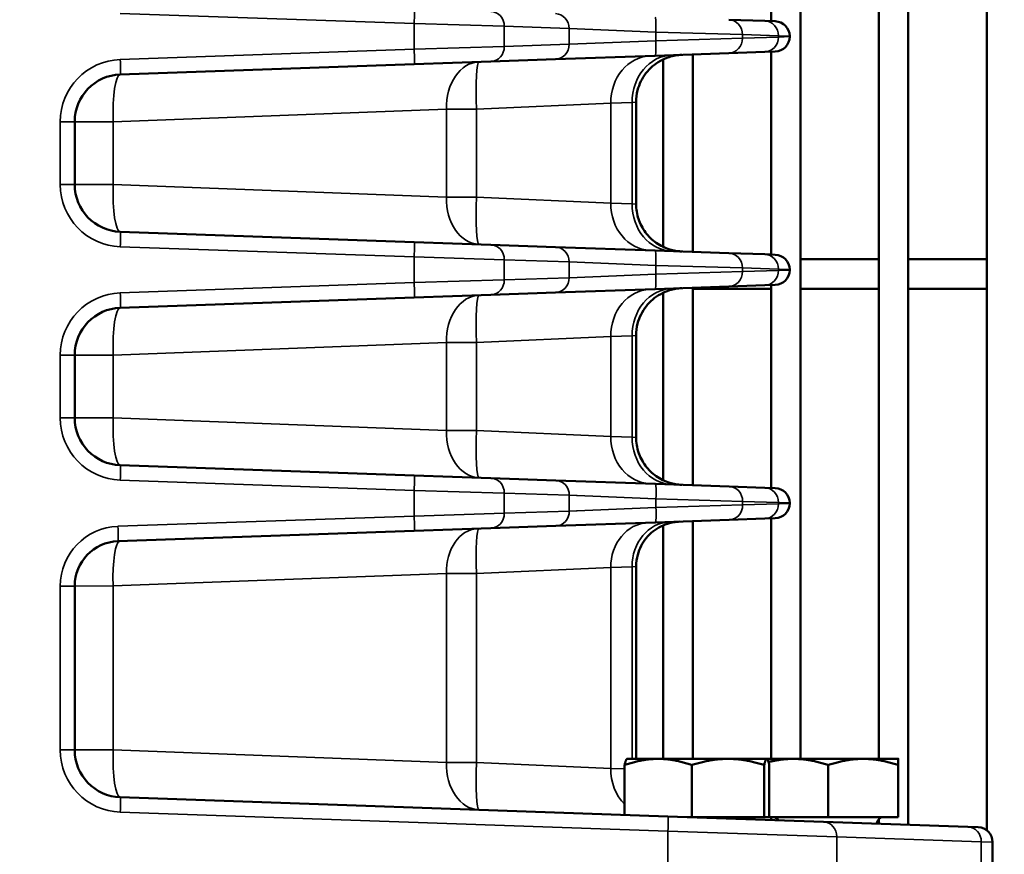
# Model space of a CAD drawing. Header units: inches. Extents: x 1 to 237, y 4 to 150.
# Tile 69 of 237: x 73.99 to 77.95, y 117.23 to 120.58. Entities that reach past the tile are written whole.
import ezdxf

# ---------------------------------------------------------------- set-up
doc = ezdxf.new("R2010")
doc.units = ezdxf.units.IN
doc.header["$LTSCALE"] = 7
doc.header["$MEASUREMENT"] = 0
for name, color, linetype, lineweight in [('Dimension (ANSI)', 7, 'Continuous', 25), ('Visible (ANSI)', 7, 'Continuous', 50), ('Visible Narrow (ANSI)', 7, 'Continuous', 35)]:
    doc.layers.add(name, color=color, linetype=linetype, lineweight=lineweight)
doc.styles.add('Dimension Text', font='tahoma.ttf')
doc.dimstyles.new('Dual Dimension', dxfattribs={"dimscale": 7, "dimtxt": 0.12, "dimasz": 0.098425, "dimexe": 0.125, "dimexo": 0.0625, "dimgap": 0.031496, "dimtad": 0, "dimtih": 1, "dimtoh": 1, "dimrnd": 1e-08, "dimzin": 4, "dimdsep": 46, "dimtxsty": 'Dimension Text', "dimcen": 0.09, "dimdle": 0.393701, "dimclrd": 256, "dimclre": 256, "dimclrt": 256, "dimadec": 0, "dimazin": 1, "dimtfac": 1, "dimtofl": 0, "dimtmove": 0, "dimatfit": 3, "dimfxl": 1, "dimtolj": 1, "dimtzin": 4, "dimlwd": -1, "dimlwe": -1, "dimarcsym": 0})

# ---------------------------------------------------------------- blocks, each defined once
blk = doc.blocks.new('*D10')
at = {"layer": 'Defpoints', "color": 0, "transparency": 16777216}
for p in [(20.6089, 136.146), (20.6089, 123.4689), (99.1107, 113.146)]:
    blk.add_point(p, dxfattribs=at)
at = {"layer": 'Dimension (ANSI)', "transparency": 16777216}
for p, q in [((20.6089, 123.9064), (20.6089, 137.021)), ((99.1107, 113.5835), (99.1107, 137.021)), ((21.2979, 136.146), (55.6692, 136.146)), ((98.4217, 136.146), (64.0504, 136.146))]:
    blk.add_line(p, q, dxfattribs=at)
for points in [[(21.2979, 136.2609), (21.2979, 136.0312), (20.6089, 136.146)], [(98.4217, 136.2609), (98.4217, 136.0312), (99.1107, 136.146)]]:
    blk.add_solid(points, dxfattribs=at)
at = {"layer": 'Dimension (ANSI)', "transparency": 16777216, "insert": (59.8598, 136.146), "char_height": 0.84, "attachment_point": 5, "style": 'Dimension Text'}
blk.add_mtext('\\A1;{\\H3.0x;(}\\S78.50^ 1993.9 mm;{\\H3.0x;)}', dxfattribs=at)

msp = doc.modelspace()

# ---------------------------------------------------------------- linework, layer by layer
at = {"layer": 'Visible (ANSI)'}
for p, q in [((77.1294, 123.5279), (77.1294, 117.6128)), ((77.4444, 123.5279), (77.4444, 117.6128)), ((77.5625, 123.5279), (77.5625, 117.3479)), ((77.8775, 123.5279), (77.8775, 117.3257)), ((77.0113, 121.3909), (77.0113, 120.5762)), ((76.9866, 120.577), (76.842, 120.5821)), ((76.9866, 120.577), (77.0282, 120.5756)), ((76.2593, 120.544), (76.2593, 120.544)), ((77.0861, 120.514), (77.0861, 120.5156)), ((76.2593, 120.4856), (76.2593, 120.4856)), ((76.842, 120.4475), (76.9866, 120.4526)), ((77.0282, 120.454), (76.9866, 120.4526)), ((77.0113, 120.4534), (77.0113, 119.6387)), ((75.8853, 120.4141), (75.5777, 120.4034)), ((75.8853, 120.4141), (76.1457, 120.4232)), ((76.1457, 120.4232), (76.5461, 120.4372)), ((76.842, 120.4475), (76.5461, 120.4372)), ((76.5783, 120.4228), (76.5783, 119.6693)), ((76.6964, 120.4424), (76.6964, 119.6497)), ((74.397, 120.3621), (75.5777, 120.4034)), ((76.1452, 120.2367), (76.1452, 120.2367)), ((76.2633, 120.2419), (76.2633, 120.2419)), ((76.2716, 120.2423), (76.2716, 120.2423)), ((76.4691, 120.251), (76.4691, 119.8411)), ((74.2136, 119.9198), (74.2136, 120.1723)), ((75.0469, 119.8943), (75.0469, 119.8943)), ((76.1452, 119.8554), (76.1452, 119.8554)), ((76.2633, 119.8501), (76.2633, 119.8501)), ((76.2716, 119.8498), (76.2716, 119.8498)), ((75.5777, 119.6887), (74.397, 119.73)), ((75.5777, 119.6887), (75.8853, 119.678)), ((76.1457, 119.6689), (75.8853, 119.678)), ((76.5461, 119.6549), (76.1457, 119.6689)), ((76.5461, 119.6549), (76.842, 119.6446)), ((76.9866, 119.6395), (76.842, 119.6446)), ((76.9866, 119.6395), (77.0282, 119.6381)), ((77.1294, 119.6195), (77.4444, 119.6195)), ((77.5625, 119.6195), (77.8775, 119.6195)), ((76.2593, 119.6065), (76.2593, 119.6065)), ((76.2593, 119.5481), (76.2593, 119.5481)), ((77.0861, 119.5765), (77.0861, 119.5781)), ((76.842, 119.51), (76.5461, 119.4997)), ((76.6964, 119.5049), (76.6964, 118.7122)), ((76.6964, 119.5014), (77.0113, 119.5014)), ((76.842, 119.51), (76.9866, 119.5151)), ((77.0282, 119.5165), (76.9866, 119.5151)), ((77.0113, 119.5159), (77.0113, 118.7012)), ((77.1294, 119.5014), (77.4444, 119.5014)), ((77.5625, 119.5014), (77.8775, 119.5014)), ((74.397, 119.4246), (75.5777, 119.4659)), ((75.8853, 119.4766), (75.5777, 119.4659)), ((75.8853, 119.4766), (76.1457, 119.4857)), ((76.1457, 119.4857), (76.5461, 119.4997)), ((76.5783, 119.4853), (76.5783, 118.7318)), ((76.2633, 119.3044), (76.2633, 119.3044)), ((76.2716, 119.3048), (76.2716, 119.3048)), ((76.4691, 119.3135), (76.4691, 118.9036)), ((76.1452, 119.2992), (76.1452, 119.2992)), ((74.2136, 118.9823), (74.2136, 119.2348)), ((75.0469, 118.9568), (75.0469, 118.9568)), ((76.1452, 118.9179), (76.1452, 118.9179)), ((76.2633, 118.9126), (76.2633, 118.9126)), ((76.2716, 118.9123), (76.2716, 118.9123)), ((75.5777, 118.7512), (74.397, 118.7925)), ((75.5777, 118.7512), (75.8853, 118.7405)), ((76.1464, 118.7314), (75.8853, 118.7405)), ((76.5468, 118.7174), (76.1464, 118.7314)), ((76.5468, 118.7174), (76.8427, 118.707)), ((76.9866, 118.702), (76.8427, 118.707)), ((76.9866, 118.702), (77.0282, 118.7006)), ((77.0861, 118.639), (77.0861, 118.6406)), ((76.1464, 118.5482), (76.5468, 118.5622)), ((76.8427, 118.5725), (76.5468, 118.5622)), ((76.6964, 118.5674), (76.6964, 117.6128)), ((76.8427, 118.5725), (76.9866, 118.5776)), ((77.0282, 118.579), (76.9866, 118.5776)), ((77.0113, 118.5784), (77.0113, 117.6128)), ((74.3873, 118.4868), (75.5777, 118.5284)), ((75.8853, 118.5391), (75.5777, 118.5284)), ((75.8853, 118.5391), (76.1464, 118.5482)), ((76.5783, 118.5511), (76.5783, 117.6128)), ((76.1452, 118.3715), (76.1452, 118.3715)), ((76.2633, 118.3767), (76.2633, 118.3767)), ((76.2716, 118.3771), (76.2716, 118.3771)), ((76.4691, 118.3857), (76.4691, 117.6128)), ((74.2136, 117.6483), (74.2136, 118.3069)), ((75.0469, 117.6228), (75.0469, 117.6228)), ((76.4326, 117.6128), (76.432, 117.6124)), ((76.558, 117.6128), (76.4326, 117.6128)), ((76.8384, 117.6128), (76.558, 117.6128)), ((76.994, 117.6128), (76.8384, 117.6128)), ((76.9946, 117.6128), (76.994, 117.6128)), ((77.1006, 117.6128), (76.9946, 117.6128)), ((76.9946, 117.6128), (76.9952, 117.6124)), ((77.3816, 117.6128), (77.1006, 117.6128)), ((77.5221, 117.6128), (77.3816, 117.6128)), ((76.1452, 117.5839), (76.1452, 117.5839)), ((76.2633, 117.5786), (76.2633, 117.5786)), ((76.2716, 117.5782), (76.2716, 117.5782)), ((76.4229, 117.3877), (76.4229, 117.5877)), ((76.6931, 117.3789), (76.6931, 117.5877)), ((76.9838, 117.3789), (76.9838, 117.5877)), ((77.0043, 117.3789), (77.0043, 117.5877)), ((77.2411, 117.3789), (77.2411, 117.5877)), ((77.5221, 117.3789), (77.5221, 117.5877)), ((76.5972, 117.3816), (74.397, 117.4584)), ((76.5972, 117.3816), (77.2215, 117.3598)), ((76.6931, 117.3789), (76.6741, 117.3789)), ((76.8384, 117.3789), (76.6931, 117.3789)), ((76.6964, 117.3789), (76.6964, 117.3789)), ((76.9838, 117.3789), (76.8384, 117.3789)), ((76.994, 117.3789), (76.9838, 117.3789)), ((77.0043, 117.3789), (76.994, 117.3789)), ((77.1006, 117.3789), (77.0043, 117.3789)), ((77.0113, 117.3789), (77.0113, 117.3671)), ((77.2411, 117.3789), (77.1006, 117.3789)), ((77.1294, 117.3789), (77.1294, 117.3789)), ((77.3816, 117.3789), (77.2411, 117.3789)), ((77.5221, 117.3789), (77.3816, 117.3789)), ((77.4444, 117.3789), (77.4444, 117.3789)), ((77.4444, 117.3706), (77.4444, 117.352)), ((77.8016, 117.3395), (77.2215, 117.3598)), ((77.8016, 117.3395), (77.8432, 117.3381)), ((77.9011, 116.8119), (77.9011, 117.2781))]:
    msp.add_line(p, q, dxfattribs=at)
for centre, radius, start, end in [((77.0261, 120.5156), 0.06, 0, 88), ((77.0261, 120.514), 0.06, 272, 0), ((74.4036, 120.1723), 0.19, 92, 180), ((74.4036, 119.9198), 0.19, 180, 268), ((77.0261, 119.5781), 0.06, 0, 88), ((77.0261, 119.5765), 0.06, 272, 0), ((74.4036, 119.2348), 0.19, 92, 180), ((74.4036, 118.9823), 0.19, 180, 268), ((77.0261, 118.6406), 0.06, 0, 88), ((77.0261, 118.639), 0.06, 272, 0), ((74.3936, 118.3069), 0.18, 92, 180), ((74.4036, 117.6483), 0.19, 180, 268), ((76.9376, 117.3489), 0.03, 90, 134.132), ((77.0171, 117.3489), 0.03, 34.9068, 90), ((77.4651, 117.3489), 0.03, 90, 173.4488), ((77.8411, 117.2781), 0.06, 0, 88)]:
    msp.add_arc(centre, radius, start, end, dxfattribs=at)
for points, knots in [([(76.6525, 120.4409), (76.6438, 120.4406), (76.6351, 120.4397), (76.6182, 120.4367), (76.6099, 120.4346), (76.5896, 120.4282), (76.5777, 120.4231), (76.5554, 120.4106), (76.5448, 120.4033), (76.5254, 120.3866), (76.5166, 120.3772), (76.5009, 120.357), (76.4941, 120.3461), (76.4829, 120.3231), (76.4784, 120.311), (76.4712, 120.2832), (76.4691, 120.267), (76.4691, 120.251)], [0, 0, 0, 0, 0.0661902, 0.0661902, 0.1311598, 0.1311598, 0.2284744, 0.2284744, 0.3258202, 0.3258202, 0.4231502, 0.4231502, 0.5204803, 0.5204803, 0.6178092, 0.6178092, 0.7398456, 0.7398456, 0.7398456, 0.7398456]), ([(76.4691, 119.8411), (76.469, 119.8209), (76.4724, 119.8006), (76.485, 119.7623), (76.4946, 119.744), (76.5186, 119.7116), (76.5334, 119.6971), (76.5664, 119.6741), (76.5849, 119.6652), (76.6118, 119.657), (76.6197, 119.6551), (76.6318, 119.653), (76.6359, 119.6525), (76.6421, 119.6518), (76.6442, 119.6517), (76.6473, 119.6514), (76.6483, 119.6514), (76.6499, 119.6513), (76.6504, 119.6513), (76.6512, 119.6512), (76.6514, 119.6512), (76.6518, 119.6512), (76.6519, 119.6512), (76.6521, 119.6512), (76.6522, 119.6512), (76.6523, 119.6512), (76.6523, 119.6512), (76.6523, 119.6512), (76.6523, 119.6512), (76.6523, 119.6512), (76.6523, 119.6512), (76.6524, 119.6512), (76.6524, 119.6512), (76.6524, 119.6512)], [0, 0, 0, 0, 0.1534155, 0.1534155, 0.3070732, 0.3070732, 0.4608848, 0.4608848, 0.6133637, 0.6133637, 0.6753912, 0.6753912, 0.7068837, 0.7068837, 0.7226934, 0.7226934, 0.7306064, 0.7306064, 0.7345639, 0.7345639, 0.7365428, 0.7365428, 0.7375323, 0.7375323, 0.7380272, 0.7380272, 0.7381517, 0.7381517, 0.7381742, 0.7381742, 0.7381936, 0.7381936, 0.7383781, 0.7383781, 0.7383781, 0.7383781]), ([(76.4691, 119.8411), (76.4691, 119.8209), (76.4724, 119.8006), (76.485, 119.7623), (76.4946, 119.744), (76.5187, 119.7116), (76.5335, 119.6971), (76.5665, 119.6741), (76.5849, 119.6652), (76.6118, 119.657), (76.6198, 119.6551), (76.6319, 119.653), (76.636, 119.6525), (76.6421, 119.6518), (76.6442, 119.6517), (76.6473, 119.6514), (76.6483, 119.6514), (76.6499, 119.6513), (76.6504, 119.6513), (76.6512, 119.6512), (76.6514, 119.6512), (76.6518, 119.6512), (76.652, 119.6512), (76.6522, 119.6512), (76.6522, 119.6512), (76.6523, 119.6512), (76.6523, 119.6512), (76.6524, 119.6512), (76.6524, 119.6512), (76.6524, 119.6512), (76.6524, 119.6512), (76.6524, 119.6512), (76.6525, 119.6512), (76.6525, 119.6512)], [0, 0, 0, 0, 0.1534218, 0.1534218, 0.3070889, 0.3070889, 0.4609084, 0.4609084, 0.613404, 0.613404, 0.6753759, 0.6753759, 0.7068388, 0.7068388, 0.7226335, 0.7226335, 0.730539, 0.730539, 0.7344928, 0.7344928, 0.7364698, 0.7364698, 0.7374583, 0.7374583, 0.7379526, 0.7379526, 0.7381998, 0.7381998, 0.7382618, 0.7382618, 0.7382731, 0.7382731, 0.738448, 0.738448, 0.738448, 0.738448]), ([(76.6525, 119.5034), (76.6441, 119.5031), (76.6357, 119.5022), (76.6193, 119.4994), (76.6113, 119.4975), (76.5911, 119.4913), (76.5791, 119.4862), (76.5565, 119.4739), (76.5458, 119.4666), (76.5262, 119.4499), (76.5172, 119.4405), (76.5014, 119.4202), (76.4945, 119.4092), (76.4831, 119.3861), (76.4785, 119.374), (76.4712, 119.3459), (76.4691, 119.3297), (76.4691, 119.3135)], [0, 0, 0, 0, 0.063938, 0.063938, 0.1267723, 0.1267723, 0.2247846, 0.2247846, 0.3228281, 0.3228281, 0.4208572, 0.4208572, 0.5188853, 0.5188853, 0.6169128, 0.6169128, 0.7398304, 0.7398304, 0.7398304, 0.7398304]), ([(76.4691, 118.9036), (76.4691, 118.8834), (76.4724, 118.8631), (76.4834, 118.8297), (76.4899, 118.8159), (76.4978, 118.8032)], [0, 0, 0, 0, 0.15343, 0.15343, 0.2675406, 0.2675406, 0.2675406, 0.2675406]), ([(76.4691, 118.9036), (76.4691, 118.8834), (76.4724, 118.8631), (76.485, 118.8248), (76.4946, 118.8065), (76.5187, 118.7741), (76.5335, 118.7596), (76.5664, 118.7366), (76.5849, 118.7277), (76.6118, 118.7195), (76.6198, 118.7176), (76.6359, 118.7148), (76.6442, 118.714), (76.6525, 118.7137)], [0, 0, 0, 0, 0.1534137, 0.1534137, 0.3070728, 0.3070728, 0.4608923, 0.4608923, 0.6133958, 0.6133958, 0.6753719, 0.6753719, 0.738407, 0.738407, 0.738407, 0.738407]), ([(76.6428, 118.5656), (76.6362, 118.5653), (76.6296, 118.5647), (76.6166, 118.5628), (76.6102, 118.5615), (76.5918, 118.5567), (76.5799, 118.5523), (76.5574, 118.5411), (76.5466, 118.5342), (76.5269, 118.5185), (76.5179, 118.5095), (76.502, 118.4898), (76.4951, 118.4792), (76.4835, 118.4567), (76.4789, 118.4449), (76.4713, 118.4175), (76.4691, 118.4015), (76.4691, 118.3857)], [0, 0, 0, 0, 0.0503435, 0.0503435, 0.1000835, 0.1000835, 0.1956021, 0.1956021, 0.2917361, 0.2917361, 0.3878588, 0.3878588, 0.4839363, 0.4839363, 0.5800198, 0.5800198, 0.7006316, 0.7006316, 0.7006316, 0.7006316])]:
    msp.add_open_spline(points, degree=3, knots=knots, dxfattribs=at)
msp.add_open_spline([(76.6428, 118.5656), (76.6369, 118.5654), (76.6309, 118.5648), (76.6249, 118.564)], degree=3, dxfattribs=at)
for points, weights in [([(76.558, 117.6128), (76.4953, 117.6128), (76.4229, 117.5877)], [1, 1.0379548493, 1]), ([(76.4229, 117.5877), (76.4278, 117.61), (76.432, 117.6124)], [1, 1.03361866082, 1.00768159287]), ([(76.6931, 117.5877), (76.6207, 117.6128), (76.558, 117.6128)], [1, 1.0379548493, 1]), ([(76.8384, 117.6128), (76.771, 117.6128), (76.6931, 117.5877)], [1, 1.0379548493, 1]), ([(76.9838, 117.5877), (76.9059, 117.6128), (76.8384, 117.6128)], [1, 1.0379548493, 1]), ([(76.994, 117.6128), (76.9893, 117.6128), (76.9838, 117.5877)], [1, 1.0379548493, 1]), ([(77.0043, 117.5877), (76.9988, 117.6128), (76.994, 117.6128)], [1, 1.0379548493, 1]), ([(77.1006, 117.6128), (77.0529, 117.6128), (77.0013, 117.5998)], [1, 1.02751156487, 1.01513962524]), ([(77.2411, 117.5877), (77.1658, 117.6128), (77.1006, 117.6128)], [1, 1.0379548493, 1]), ([(77.3816, 117.6128), (77.3164, 117.6128), (77.2411, 117.5877)], [1, 1.0379548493, 1]), ([(77.5221, 117.5877), (77.4468, 117.6128), (77.3816, 117.6128)], [1, 1.0379548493, 1]), ([(77.5221, 117.6128), (77.5221, 117.6128), (77.5221, 117.5877)], [1, 1.0379548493, 1])]:
    msp.add_rational_spline(points, weights, degree=2, dxfattribs=at)
at = {"layer": 'Visible Narrow (ANSI)'}
for p, q in [((74.397, 120.6075), (75.5777, 120.5663)), ((75.5777, 120.5663), (75.5777, 120.4633)), ((75.9396, 120.5555), (75.5777, 120.5663)), ((75.9396, 120.4741), (75.9396, 120.5555)), ((75.9396, 120.5555), (76.2, 120.5464)), ((76.2, 120.5464), (76.2, 120.4832)), ((76.2, 120.5464), (76.5481, 120.5324)), ((76.222, 120.5455), (76.2216, 120.5456)), ((76.5481, 120.5324), (76.5481, 120.4972)), ((76.8963, 120.5221), (76.5481, 120.5324)), ((76.5481, 120.4972), (76.2, 120.4832)), ((76.3866, 120.4907), (76.3866, 120.4907)), ((76.5481, 120.4972), (76.8963, 120.5075)), ((76.8963, 120.5075), (76.8963, 120.5221)), ((76.8963, 120.5221), (77.0409, 120.5171)), ((77.0409, 120.5125), (76.8963, 120.5075)), ((77.0409, 120.5171), (77.0409, 120.5125)), ((77.0861, 120.5156), (77.0409, 120.5171)), ((77.0409, 120.5125), (77.0861, 120.514)), ((75.5777, 120.4633), (74.397, 120.4221)), ((75.5777, 120.4633), (75.9396, 120.4741)), ((76.2, 120.4832), (75.9396, 120.4741)), ((76.2216, 120.484), (76.2218, 120.484)), ((75.7068, 120.2226), (74.3681, 120.1723)), ((75.7068, 120.2226), (75.828, 120.2226)), ((75.7068, 120.2226), (75.7068, 119.8695)), ((76.3672, 120.2466), (75.828, 120.2226)), ((75.828, 119.8695), (75.828, 120.2226)), ((76.3122, 120.2441), (76.3122, 120.2441)), ((76.3672, 120.2466), (76.453, 120.2496)), ((76.3672, 120.2466), (76.3672, 119.8455)), ((76.4691, 120.251), (76.453, 120.2496)), ((76.453, 120.2496), (76.453, 119.8425)), ((74.828, 120.1895), (74.828, 120.1895)), ((75.3512, 120.2092), (75.3514, 120.2092)), ((74.2136, 120.1723), (74.1557, 120.1723)), ((74.1557, 120.1723), (74.1557, 119.9198)), ((74.2136, 120.1723), (74.3681, 120.1723)), ((74.3681, 119.9198), (74.3681, 120.1723)), ((74.2136, 119.9198), (74.1557, 119.9198)), ((74.3681, 119.9198), (74.2136, 119.9198)), ((74.3681, 119.9198), (75.7068, 119.8695)), ((74.7864, 119.9041), (74.7864, 119.9041)), ((74.828, 119.9026), (74.828, 119.9026)), ((75.0504, 119.8942), (75.0504, 119.8942)), ((75.3514, 119.8829), (75.3514, 119.8829)), ((75.828, 119.8695), (75.7068, 119.8695)), ((75.828, 119.8695), (76.3672, 119.8455)), ((76.3122, 119.848), (76.3122, 119.848)), ((76.453, 119.8425), (76.3672, 119.8455)), ((76.453, 119.8425), (76.4691, 119.8411)), ((74.397, 119.67), (75.5777, 119.6288)), ((75.5777, 119.6288), (75.5777, 119.5258)), ((75.9396, 119.618), (75.5777, 119.6288)), ((75.9396, 119.5366), (75.9396, 119.618)), ((75.9396, 119.618), (76.2, 119.6089)), ((76.2, 119.6089), (76.2, 119.5457)), ((76.2, 119.6089), (76.5481, 119.5949)), ((76.222, 119.608), (76.2216, 119.6081)), ((76.5481, 119.5949), (76.5481, 119.5597)), ((76.8963, 119.5846), (76.5481, 119.5949)), ((76.8963, 119.57), (76.8963, 119.5846)), ((76.8963, 119.5846), (77.0409, 119.5796)), ((76.2, 119.5457), (75.9396, 119.5366)), ((76.5481, 119.5597), (76.2, 119.5457)), ((76.2216, 119.5465), (76.2218, 119.5465)), ((76.3866, 119.5532), (76.3866, 119.5532)), ((76.5481, 119.5597), (76.8963, 119.57)), ((77.0409, 119.575), (76.8963, 119.57)), ((77.0409, 119.5796), (77.0409, 119.575)), ((77.0861, 119.5781), (77.0409, 119.5796)), ((77.0409, 119.575), (77.0861, 119.5765)), ((75.5777, 119.5258), (74.397, 119.4846)), ((75.5777, 119.5258), (75.9396, 119.5366)), ((76.3672, 119.3091), (75.828, 119.2851)), ((76.3121, 119.3066), (76.3122, 119.3066)), ((76.3672, 119.3091), (76.453, 119.3121)), ((76.3672, 119.3091), (76.3672, 118.908)), ((76.4691, 119.3135), (76.453, 119.3121)), ((76.453, 119.3121), (76.453, 118.905)), ((75.7068, 119.2851), (74.3681, 119.2348)), ((75.3512, 119.2717), (75.3514, 119.2717)), ((75.7068, 119.2851), (75.828, 119.2851)), ((75.7068, 119.2851), (75.7068, 118.932)), ((75.828, 118.932), (75.828, 119.2851)), ((74.2136, 119.2348), (74.1557, 119.2348)), ((74.1557, 119.2348), (74.1557, 118.9823)), ((74.2136, 119.2348), (74.3681, 119.2348)), ((74.3681, 118.9823), (74.3681, 119.2348)), ((74.828, 119.252), (74.828, 119.252)), ((74.2136, 118.9823), (74.1557, 118.9823)), ((74.3681, 118.9823), (74.2136, 118.9823)), ((74.3681, 118.9823), (75.7068, 118.932)), ((74.7864, 118.9666), (74.7864, 118.9666)), ((74.828, 118.9651), (74.828, 118.9651)), ((75.0504, 118.9567), (75.0504, 118.9567)), ((75.3514, 118.9454), (75.3514, 118.9454)), ((75.828, 118.932), (75.7068, 118.932)), ((75.828, 118.932), (76.3672, 118.908)), ((76.3122, 118.9105), (76.3121, 118.9105)), ((76.453, 118.905), (76.3672, 118.908)), ((76.453, 118.905), (76.4691, 118.9036)), ((74.397, 118.7325), (75.5777, 118.6913)), ((75.5777, 118.6913), (75.5777, 118.5883)), ((75.9396, 118.6805), (75.5777, 118.6913)), ((75.9396, 118.5991), (75.9396, 118.6805)), ((75.9396, 118.6805), (76.2007, 118.6714)), ((76.2007, 118.6714), (76.2007, 118.6082)), ((76.2007, 118.6714), (76.5488, 118.6574)), ((76.2304, 118.6702), (76.2301, 118.6702)), ((76.3635, 118.6649), (76.3635, 118.6649)), ((76.5488, 118.6222), (76.5488, 118.6574)), ((76.897, 118.6471), (76.5488, 118.6574)), ((76.5488, 118.6222), (76.897, 118.6325)), ((76.897, 118.6325), (76.897, 118.6471)), ((76.897, 118.6471), (77.0409, 118.6421)), ((77.0409, 118.6375), (76.897, 118.6325)), ((77.0409, 118.6421), (77.0409, 118.6375)), ((77.0861, 118.6406), (77.0409, 118.6421)), ((77.0409, 118.6375), (77.0861, 118.639)), ((75.5777, 118.5883), (75.9396, 118.5991)), ((76.2007, 118.6082), (75.9396, 118.5991)), ((76.5488, 118.6222), (76.2007, 118.6082)), ((76.2301, 118.6094), (76.2304, 118.6094)), ((76.3635, 118.6147), (76.3635, 118.6147)), ((75.5777, 118.5883), (74.3873, 118.5468)), ((75.7068, 118.3573), (74.3681, 118.3072)), ((75.7068, 118.3573), (75.828, 118.3575)), ((75.7068, 118.3573), (75.7068, 117.598)), ((76.3672, 118.3813), (75.828, 118.3575)), ((75.828, 117.598), (75.828, 118.3575)), ((76.3121, 118.3789), (76.3122, 118.3789)), ((76.3672, 118.3813), (76.453, 118.3843)), ((76.3672, 118.3813), (76.3672, 117.574)), ((76.4691, 118.3857), (76.453, 118.3843)), ((76.453, 118.3843), (76.453, 117.6128)), ((75.3512, 118.344), (75.3514, 118.344)), ((74.2136, 118.3069), (74.1557, 118.3069)), ((74.1557, 118.3069), (74.1557, 117.6483)), ((74.2136, 118.3069), (74.3681, 118.3072)), ((74.3681, 117.6483), (74.3681, 118.3072)), ((74.2136, 117.6483), (74.1557, 117.6483)), ((74.3681, 117.6483), (74.2136, 117.6483)), ((74.3681, 117.6483), (75.7068, 117.598)), ((74.7864, 117.6326), (74.7864, 117.6326)), ((74.828, 117.631), (74.828, 117.631)), ((75.0504, 117.6227), (75.0504, 117.6227)), ((75.3514, 117.6113), (75.3514, 117.6113)), ((75.828, 117.598), (75.7068, 117.598)), ((75.828, 117.598), (76.3672, 117.574)), ((76.3122, 117.5764), (76.3121, 117.5764)), ((76.4229, 117.572), (76.3672, 117.574)), ((74.397, 117.3984), (76.5972, 117.3216)), ((76.5972, 117.3216), (76.5972, 116.786)), ((77.2758, 117.2998), (76.5972, 117.3216)), ((77.2758, 116.7903), (77.2758, 117.2998)), ((77.2758, 117.2998), (77.8559, 117.2796)), ((77.8559, 117.2796), (77.8559, 116.8106)), ((77.9011, 117.2781), (77.8559, 117.2796))]:
    msp.add_line(p, q, dxfattribs=at)
for centre, radius, start, end in [((74.4057, 120.1723), 0.25, 92, 180), ((74.4057, 119.9198), 0.25, 180, 268), ((74.4057, 119.2348), 0.25, 92, 180), ((74.4057, 118.9823), 0.25, 180, 268), ((74.3957, 118.3069), 0.24, 92, 180), ((74.4057, 117.6483), 0.25, 180, 268)]:
    msp.add_arc(centre, radius, start, end, dxfattribs=at)
for centre, major_axis, ratio, start_param, end_param in [((75.5756, 120.5663), (0.0021, 0.06), 0.034878, 4.713607, 6.283185), ((75.8832, 120.5555), (0.0021, 0.06), 0.939626, 4.74519, 6.283185), ((76.1436, 120.5464), (0.0021, 0.06), 0.939626, 4.74519, 6.283185), ((76.544, 120.5324), (0.0021, 0.06), 0.069183, 4.714805, 6.283185), ((76.8399, 120.5221), (0.0021, 0.06), 0.939626, 4.74519, 6.283185), ((76.9845, 120.5171), (0.0021, 0.06), 0.939626, 4.74519, 6.283185), ((76.544, 120.4972), (0.0021, -0.06), 0.069183, 0, 1.56838), ((76.8399, 120.5075), (0.0021, -0.06), 0.939626, 0, 1.537996), ((76.9845, 120.5125), (0.0021, -0.06), 0.939626, 0, 1.537996), ((75.5756, 120.4633), (0.0021, -0.06), 0.034878, 0, 1.569578), ((75.8832, 120.4741), (0.0021, -0.06), 0.939626, 0, 1.537996), ((76.1436, 120.4832), (0.0021, -0.06), 0.939626, 0, 1.537996), ((74.3949, 120.4221), (0.0021, -0.06), 0.034878, 0, 1.569578), ((75.844, 120.2226), (-0.0066, 0.1899), 0.722061, 0, 1.545587), ((75.844, 120.2226), (-0.0066, 0.1899), 0.08445, 0, 1.567847), ((75.844, 120.2226), (-0.0066, 0.1899), 0.08445, 0.105265, 0.198054), ((76.5317, 120.2466), (-0.0066, 0.1899), 0.865893, 0, 1.540568), ((76.6176, 120.2496), (-0.0066, 0.1899), 0.865893, 0, 1.540568), ((74.4036, 120.1723), (-0.0066, 0.1899), 0.186693, 0, 1.564277), ((75.4617, 120.2092), (-0.0066, 0.1899), 0.579906, 1.550535, 1.550548), ((74.4036, 119.9198), (-0.0066, -0.1899), 0.186693, 4.718908, 6.283185), ((74.8985, 119.9026), (0.0066, 0.1899), 0.034878, 1.584627, 1.584635), ((74.9343, 119.9013), (0.0066, 0.1899), 0.034878, 1.585127, 1.585135), ((75.844, 119.8695), (-0.0066, -0.1899), 0.722061, 4.737599, 6.283185), ((75.844, 119.8695), (-0.0066, -0.1899), 0.08445, 4.715338, 6.283185), ((76.5317, 119.8455), (-0.0066, -0.1899), 0.865893, 4.742617, 6.283185), ((76.6176, 119.8425), (-0.0066, -0.1899), 0.865893, 4.742617, 6.283185), ((74.3949, 119.67), (0.0021, 0.06), 0.034878, 4.713607, 6.283185), ((75.5756, 119.6288), (0.0021, 0.06), 0.034878, 4.713607, 6.283185), ((75.844, 119.8695), (-0.0066, -0.1899), 0.08445, 6.085131, 6.177921), ((75.8832, 119.618), (0.0021, 0.06), 0.939626, 4.74519, 6.283185), ((76.1436, 119.6089), (0.0021, 0.06), 0.939626, 4.74519, 6.283185), ((76.544, 119.5949), (0.0021, 0.06), 0.069183, 4.714805, 6.283185), ((76.8399, 119.5846), (0.0021, 0.06), 0.939626, 4.74519, 6.283185), ((76.9845, 119.5796), (0.0021, 0.06), 0.939626, 4.74519, 6.283185), ((76.1436, 119.5457), (0.0021, -0.06), 0.939626, 0, 1.537996), ((76.544, 119.5597), (0.0021, -0.06), 0.069183, 0, 1.56838), ((76.8399, 119.57), (0.0021, -0.06), 0.939626, 0, 1.537996), ((76.9845, 119.575), (0.0021, -0.06), 0.939626, 0, 1.537996), ((75.5756, 119.5258), (0.0021, -0.06), 0.034878, 0, 1.569578), ((75.8832, 119.5366), (0.0021, -0.06), 0.939626, 0, 1.537996), ((76.6176, 119.3121), (-0.0066, 0.1899), 0.865893, 0, 1.540568), ((74.3949, 119.4846), (0.0021, -0.06), 0.034878, 0, 1.569578), ((75.844, 119.2851), (-0.0066, 0.1899), 0.722061, 0, 1.545587), ((75.844, 119.2851), (-0.0066, 0.1899), 0.08445, 0, 1.567847), ((75.844, 119.2851), (-0.0066, 0.1899), 0.08445, 0.105265, 0.198054), ((76.5317, 119.3091), (-0.0066, 0.1899), 0.865893, 0, 1.540568), ((74.4036, 119.2348), (-0.0066, 0.1899), 0.186693, 0, 1.564277), ((75.4617, 119.2717), (-0.0066, 0.1899), 0.579906, 1.550535, 1.550548), ((74.4036, 118.9823), (-0.0066, -0.1899), 0.186693, 4.718908, 6.283185), ((74.8985, 118.9651), (0.0066, 0.1899), 0.034878, 1.584627, 1.584635), ((74.9343, 118.9638), (-0.0066, -0.1899), 0.034878, 4.726719, 4.726728), ((75.844, 118.932), (-0.0066, -0.1899), 0.722061, 4.737599, 6.283185), ((75.844, 118.932), (-0.0066, -0.1899), 0.08445, 4.715338, 6.283185), ((76.5317, 118.908), (-0.0066, -0.1899), 0.865893, 4.742617, 6.283185), ((76.6176, 118.905), (-0.0066, -0.1899), 0.865893, 4.742617, 6.283185), ((74.3949, 118.7325), (0.0021, 0.06), 0.034878, 4.713607, 6.283185), ((75.5756, 118.6913), (0.0021, 0.06), 0.034878, 4.713607, 6.283185), ((75.844, 118.932), (-0.0066, -0.1899), 0.08445, 6.085131, 6.177921), ((75.8832, 118.6805), (0.0021, 0.06), 0.939626, 4.74519, 6.283185), ((76.1443, 118.6714), (0.0021, 0.06), 0.939626, 4.74519, 6.283185), ((76.5447, 118.6574), (0.0021, 0.06), 0.069183, 4.714805, 6.283185), ((76.8406, 118.6471), (0.0021, 0.06), 0.939626, 4.74519, 6.283185), ((76.9845, 118.6421), (0.0021, 0.06), 0.939626, 4.74519, 6.283185), ((76.8406, 118.6325), (0.0021, -0.06), 0.939626, 0, 1.537996), ((76.9845, 118.6375), (0.0021, -0.06), 0.939626, 0, 1.537996), ((75.8832, 118.5991), (0.0021, -0.06), 0.939626, 0, 1.537996), ((76.1443, 118.6082), (0.0021, -0.06), 0.939626, 0, 1.537996), ((76.5447, 118.6222), (0.0021, -0.06), 0.069183, 0, 1.56838), ((75.5756, 118.5883), (0.0021, -0.06), 0.034878, 0, 1.569578), ((76.3116, 118.6083), (0.0061, 0.0597), 0.864914, 3.694761, 3.694769), ((76.5231, 118.3813), (-0.0063, 0.1799), 0.865893, 0, 1.540568), ((76.6089, 118.3843), (-0.0063, 0.1799), 0.865893, 0, 1.540568), ((74.3852, 118.5468), (0.0021, -0.06), 0.034878, 0, 1.569578), ((75.8368, 118.3573), (-0.0063, 0.1799), 0.722061, 0, 1.545587), ((75.8432, 118.3575), (-0.0063, 0.1799), 0.08445, 0, 1.567847), ((74.4017, 118.3072), (-0.0063, 0.1799), 0.186693, 0, 1.564277), ((75.4559, 118.344), (-0.0063, 0.1799), 0.579906, 1.550534, 1.550548), ((74.4036, 117.6483), (-0.0066, -0.1899), 0.186693, 4.718908, 6.283185), ((74.8985, 117.631), (0.0066, 0.1899), 0.034878, 1.584627, 1.584635), ((74.9343, 117.6298), (-0.0066, -0.1899), 0.034878, 4.726719, 4.726728), ((75.844, 117.598), (-0.0066, -0.1899), 0.722061, 4.737599, 6.283185), ((75.844, 117.598), (-0.0066, -0.1899), 0.08445, 4.715338, 6.283185), ((76.5317, 117.574), (-0.0066, -0.1899), 0.865893, 4.742617, 5.600727), ((74.3949, 117.3984), (0.0021, 0.06), 0.034878, 4.713607, 6.283185), ((75.844, 117.598), (-0.0066, -0.1899), 0.08445, 6.085131, 6.177921), ((76.5951, 117.3216), (0.0021, 0.06), 0.034878, 4.713607, 6.283185), ((77.2194, 117.2998), (0.0021, 0.06), 0.939626, 4.74519, 6.283185), ((77.7995, 117.2796), (0.0021, 0.06), 0.939626, 4.74519, 6.283185)]:
    msp.add_ellipse(centre, major_axis=major_axis, ratio=ratio, start_param=start_param, end_param=end_param, dxfattribs=at)

# ---------------------------------------------------------------- dimensions: what is measured, and where the dimension line sits
at = {"layer": 'Dimension (ANSI)'}
dim = msp.add_linear_dim(base=(20.6089, 136.146), p1=(99.1107, 113.146), p2=(20.6089, 123.4689), text='{\\H3.0x;(}\\S<>^ 1993.9 mm;{\\H3.0x;)}', dimstyle='Dual Dimension', override={"dimgap": 0.031496, "dimtih": 0, "dimtoh": 0, "dimdec": 2, "dimpost": '\\X', "dimtol": 0, "dimlim": 0, "dimtp": 0, "dimtm": 0, "dimtdec": 2, "dimatfit": 1}, dxfattribs=at)
dim.commit()
dim.dimension.update_dxf_attribs({"geometry": '*D10', "text_midpoint": (59.8598, 136.146), "dimtype": 160})

doc.saveas('drawing.dxf')
